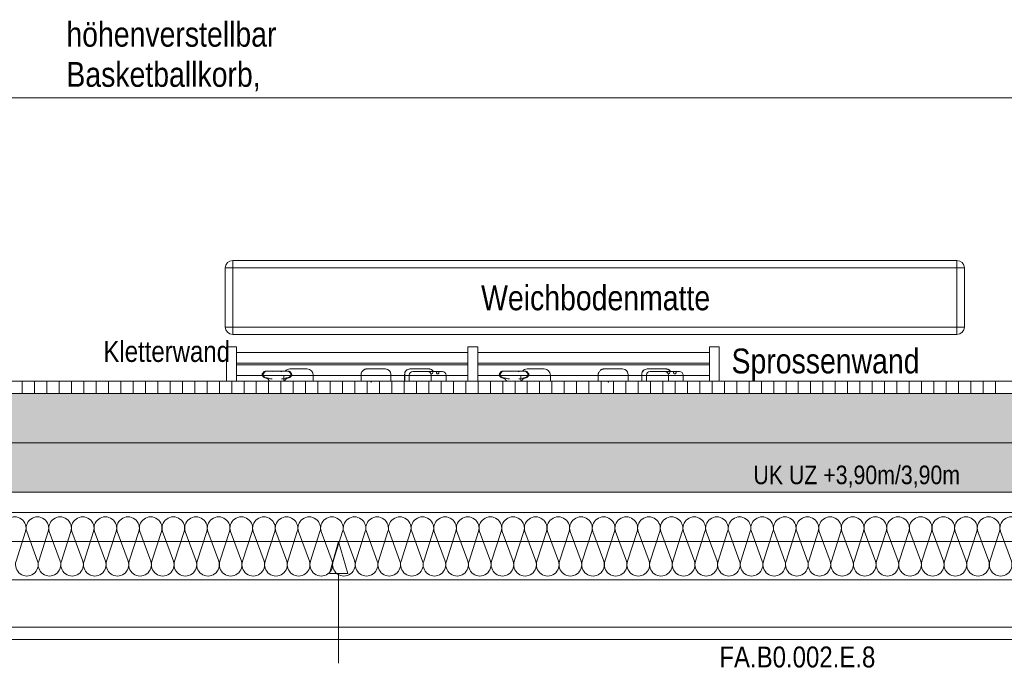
# Model space of a CAD drawing. Extents: x -720 to 300, y 62 to 1162.
# Tile 22 of 143: x -132 to -52, y 206 to 258. Entities that reach past the tile are written whole.
import ezdxf
from ezdxf.lldxf.tags import DXFTag

# ---------------------------------------------------------------- set-up
doc = ezdxf.new("R2010")
doc.units = 0
doc.layers.get('0').update_dxf_attribs({"lineweight": 13})
for name, color, linetype, lineweight, true_color in [('00_Beschriftung UZ', 3, 'Continuous', 35, 0x00ff00), ('30 -33 Aussenwände- 2 nichttragend', 7, 'Continuous', 9, 0x003dff), ('30 -33 Aussenwände- 7 Fassade_ Elemente', 7, 'Continuous', 9, 0x00aacc), ('30 -34 Innenwände- 2 nichttragend', 7, 'Continuous', 18, 0xff7fe6), ('30 -35 Decken- 1 Konstruktion-Träger- Stahlbeton', 7, 'Continuous', 13, 0x33aa00), ('60- 61 allgemeine Ausstattung- 1 Möbel', 7, 'Continuous', 9, 0x00cccc), ('70 -72 Beschriftung- 1 Beschriftung allgemein', 7, 'Continuous', 9, 0xff6633), ('70 -72 Beschriftung- 2 Beschriftung Bauteile', 7, 'Continuous', 9, 0x9999ff), ('70 -76 Bemaßung- 2 Allgemein', 9, 'Continuous', 5, 0x808080), ('iwb_Schraffur_Unterzug', 7, 'Continuous', 5, 0xffffcc)]:
    doc.layers.add(name, color=color, linetype=linetype, lineweight=lineweight, true_color=true_color)
doc.layers.add('70 -71 Achsen- 1 Gebäudeachsen', color=7, linetype='STRICHPUNKT2-A06G94018I', lineweight=18)
doc.styles.get("Standard").update_dxf_attribs({"font": 'ARIALN.TTF'})
tags = doc.linetypes.add('fein_strichliert-A06G94028I', pattern=[4, 1, -2, 1]).pattern_tags.tags
tags[8:9] = [DXFTag(74, 4), DXFTag(75, 0), DXFTag(340, '0'), DXFTag(46, 0.0), DXFTag(50, 0.0), DXFTag(44, 0.0), DXFTag(45, 0.0)]
tags[6:7] = [DXFTag(74, 4), DXFTag(75, 0), DXFTag(340, '0'), DXFTag(46, 0.0), DXFTag(50, 0.0), DXFTag(44, 0.0), DXFTag(45, 0.0)]
tags[4:5] = [DXFTag(74, 4), DXFTag(75, 0), DXFTag(340, '0'), DXFTag(46, 0.0), DXFTag(50, 0.0), DXFTag(44, 0.0), DXFTag(45, 0.0)]
tags = doc.linetypes.add('STRICHPUNKT2-A06G94018I', pattern=[12.7, 6.35, -3.175, 0, -3.175]).pattern_tags.tags
tags[10:11] = [DXFTag(74, 4), DXFTag(75, 0), DXFTag(340, '0'), DXFTag(46, 0.0), DXFTag(50, 0.0), DXFTag(44, 0.0), DXFTag(45, 0.0)]
tags[8:9] = [DXFTag(74, 4), DXFTag(75, 0), DXFTag(340, '0'), DXFTag(46, 0.0), DXFTag(50, 0.0), DXFTag(44, 0.0), DXFTag(45, 0.0)]
tags[6:7] = [DXFTag(74, 4), DXFTag(75, 0), DXFTag(340, '0'), DXFTag(46, 0.0), DXFTag(50, 0.0), DXFTag(44, 0.0), DXFTag(45, 0.0)]
tags[4:5] = [DXFTag(74, 4), DXFTag(75, 0), DXFTag(340, '0'), DXFTag(46, 0.0), DXFTag(50, 0.0), DXFTag(44, 0.0), DXFTag(45, 0.0)]

# ---------------------------------------------------------------- blocks, each defined once
blk = doc.blocks.new('Referenz-A06G94038I')
at = {"layer": '00_Beschriftung UZ', "color": 0, "lineweight": -2}
blk.add_solid([(-75.689, 221.242), (-74.357, 223.912), (-73.019, 221.243)], dxfattribs=at)
at = {"layer": '30 -33 Aussenwände- 2 nichttragend', "color": 0, "linetype": 'fein_strichliert-A06G94028I', "lineweight": -2, "ltscale": 0.13}
blk.add_line((-146.357, 215.912), (-2.357, 215.912), dxfattribs=at)
at = {"layer": '30 -33 Aussenwände- 7 Fassade_ Elemente', "color": 0, "linetype": 'Continuous', "lineweight": -2, "ltscale": 0.13}
for p, q in [((-145.857, 227.912), (-2.857, 227.912)), ((-2.857, 218.272), (-145.857, 218.272)), ((-132.441, 214.312), (-131.67, 216.712)), ((-131.58, 216.712), (-130.693, 214.312)), ((-130.603, 214.312), (-129.832, 216.712)), ((-129.742, 216.712), (-128.854, 214.312)), ((-128.764, 214.312), (-127.993, 216.712)), ((-127.903, 216.712), (-127.016, 214.312)), ((-126.926, 214.312), (-126.154, 216.712)), ((-126.064, 216.712), (-125.177, 214.312)), ((-125.087, 214.312), (-124.316, 216.712)), ((-124.226, 216.712), (-123.339, 214.312)), ((-123.249, 214.312), (-122.477, 216.712)), ((-122.387, 216.712), (-121.5, 214.312)), ((-121.41, 214.312), (-120.639, 216.712)), ((-120.549, 216.712), (-119.662, 214.312)), ((-119.572, 214.312), (-118.8, 216.712)), ((-118.71, 216.712), (-117.823, 214.312)), ((-117.733, 214.312), (-116.962, 216.712)), ((-116.872, 216.712), (-115.985, 214.312)), ((-115.895, 214.312), (-115.123, 216.712)), ((-115.033, 216.712), (-114.146, 214.312)), ((-114.056, 214.312), (-113.285, 216.712)), ((-113.195, 216.712), (-112.308, 214.312)), ((-112.218, 214.312), (-111.446, 216.712)), ((-111.356, 216.712), (-110.469, 214.312)), ((-110.379, 214.312), (-109.608, 216.712)), ((-109.518, 216.712), (-108.631, 214.312)), ((-108.541, 214.312), (-107.769, 216.712)), ((-107.679, 216.712), (-106.792, 214.312)), ((-106.702, 214.312), (-105.931, 216.712)), ((-105.841, 216.712), (-104.953, 214.312)), ((-104.863, 214.312), (-104.092, 216.712)), ((-104.002, 216.712), (-103.115, 214.312)), ((-103.025, 214.312), (-102.254, 216.712)), ((-102.164, 216.712), (-101.276, 214.312)), ((-101.186, 214.312), (-100.415, 216.712)), ((-100.325, 216.712), (-99.438, 214.312)), ((-99.348, 214.312), (-98.577, 216.712)), ((-98.487, 216.712), (-97.599, 214.312)), ((-97.509, 214.312), (-96.738, 216.712)), ((-96.648, 216.712), (-95.761, 214.312)), ((-95.671, 214.312), (-94.9, 216.712)), ((-94.81, 216.712), (-93.922, 214.312)), ((-93.832, 214.312), (-93.061, 216.712)), ((-92.971, 216.712), (-92.084, 214.312)), ((-91.994, 214.312), (-91.222, 216.712)), ((-91.132, 216.712), (-90.245, 214.312)), ((-90.155, 214.312), (-89.384, 216.712)), ((-89.294, 216.712), (-88.407, 214.312)), ((-88.317, 214.312), (-87.545, 216.712)), ((-87.455, 216.712), (-86.568, 214.312)), ((-86.478, 214.312), (-85.707, 216.712)), ((-85.617, 216.712), (-84.73, 214.312)), ((-84.64, 214.312), (-83.868, 216.712)), ((-83.778, 216.712), (-82.891, 214.312)), ((-82.801, 214.312), (-82.03, 216.712)), ((-81.94, 216.712), (-81.053, 214.312)), ((-80.963, 214.312), (-80.191, 216.712)), ((-80.101, 216.712), (-79.214, 214.312)), ((-79.124, 214.312), (-78.353, 216.712)), ((-78.263, 216.712), (-77.376, 214.312)), ((-77.286, 214.312), (-76.514, 216.712)), ((-76.424, 216.712), (-75.537, 214.312)), ((-75.447, 214.312), (-74.676, 216.712)), ((-74.586, 216.712), (-73.699, 214.312)), ((-73.609, 214.312), (-72.837, 216.712)), ((-72.747, 216.712), (-71.86, 214.312)), ((-71.77, 214.312), (-70.999, 216.712)), ((-70.909, 216.712), (-70.021, 214.312)), ((-69.931, 214.312), (-69.16, 216.712)), ((-69.07, 216.712), (-68.183, 214.312)), ((-68.093, 214.312), (-67.322, 216.712)), ((-67.232, 216.712), (-66.344, 214.312)), ((-66.254, 214.312), (-65.483, 216.712)), ((-65.393, 216.712), (-64.506, 214.312)), ((-64.416, 214.312), (-63.645, 216.712)), ((-63.555, 216.712), (-62.667, 214.312)), ((-62.577, 214.312), (-61.806, 216.712)), ((-61.716, 216.712), (-60.829, 214.312)), ((-60.739, 214.312), (-59.967, 216.712)), ((-59.877, 216.712), (-58.99, 214.312)), ((-58.9, 214.312), (-58.129, 216.712)), ((-58.039, 216.712), (-57.152, 214.312)), ((-57.062, 214.312), (-56.29, 216.712)), ((-56.2, 216.712), (-55.313, 214.312)), ((-55.223, 214.312), (-54.452, 216.712)), ((-54.362, 216.712), (-53.475, 214.312)), ((-53.385, 214.312), (-52.613, 216.712)), ((-52.523, 216.712), (-51.636, 214.312)), ((-150.357, 212.812), (2.143, 212.812)), ((-3.357, 212.812), (-145.357, 212.812)), ((-145.357, 208.972), (-3.357, 208.972)), ((0.243, 207.972), (-148.957, 207.972))]:
    blk.add_line(p, q, dxfattribs=at)
for centre, major_axis, end_param in [((-132.544, 216.994), (0.874, -0.282), 3.765224), ((-130.706, 216.994), (0.874, -0.282), 3.765224), ((-128.867, 216.994), (0.874, -0.282), 3.765224), ((-127.029, 216.994), (0.874, -0.282), 3.765224), ((-125.19, 216.994), (0.874, -0.282), 3.765224), ((-123.352, 216.994), (0.874, -0.282), 3.765224), ((-121.513, 216.994), (0.874, -0.282), 3.765224), ((-119.675, 216.994), (0.874, -0.282), 3.765224), ((-117.836, 216.994), (0.874, -0.282), 3.765224), ((-115.998, 216.994), (0.874, -0.282), 3.765224), ((-114.159, 216.994), (0.874, -0.282), 3.765224), ((-112.321, 216.994), (0.874, -0.282), 3.765224), ((-110.482, 216.994), (0.874, -0.282), 3.765224), ((-108.643, 216.994), (0.874, -0.282), 3.765224), ((-106.805, 216.994), (0.874, -0.282), 3.765224), ((-104.966, 216.994), (0.874, -0.282), 3.765224), ((-103.128, 216.994), (0.874, -0.282), 3.765224), ((-101.289, 216.994), (0.874, -0.282), 3.765224), ((-99.451, 216.994), (0.874, -0.282), 3.765224), ((-97.612, 216.994), (0.874, -0.282), 3.765224), ((-95.774, 216.994), (0.874, -0.282), 3.765224), ((-93.935, 216.994), (0.874, -0.282), 3.765224), ((-92.097, 216.994), (0.874, -0.282), 3.765224), ((-90.258, 216.994), (0.874, -0.282), 3.765224), ((-88.42, 216.994), (0.874, -0.282), 3.765224), ((-86.581, 216.994), (0.874, -0.282), 3.765224), ((-84.743, 216.994), (0.874, -0.282), 3.765224), ((-82.904, 216.994), (0.874, -0.282), 3.765224), ((-81.066, 216.994), (0.874, -0.282), 3.765224), ((-79.227, 216.994), (0.874, -0.282), 3.765224), ((-77.389, 216.994), (0.874, -0.282), 3.765224), ((-75.55, 216.994), (0.874, -0.282), 3.765224), ((-73.711, 216.994), (0.874, -0.282), 3.765224), ((-71.873, 216.994), (0.874, -0.282), 3.765224), ((-70.034, 216.994), (0.874, -0.282), 3.765224), ((-68.196, 216.994), (0.874, -0.282), 3.765224), ((-66.357, 216.994), (0.874, -0.282), 3.765224), ((-64.519, 216.994), (0.874, -0.282), 3.765224), ((-62.68, 216.994), (0.874, -0.282), 3.765224), ((-60.842, 216.994), (0.874, -0.282), 3.765224), ((-59.003, 216.994), (0.874, -0.282), 3.765224), ((-57.165, 216.994), (0.874, -0.282), 3.765224), ((-55.326, 216.994), (0.874, -0.282), 3.765224), ((-53.488, 216.994), (0.874, -0.282), 3.765224), ((-51.649, 216.994), (0.874, -0.282), 3.765224), ((-131.567, 214.031), (-0.874, 0.282), 3.764652), ((-129.729, 214.031), (-0.874, 0.282), 3.764652), ((-127.89, 214.031), (-0.874, 0.282), 3.764652), ((-126.052, 214.031), (-0.874, 0.282), 3.764652), ((-124.213, 214.031), (-0.874, 0.282), 3.764652), ((-122.374, 214.031), (-0.874, 0.282), 3.764652), ((-120.536, 214.031), (-0.874, 0.282), 3.764652), ((-118.697, 214.031), (-0.874, 0.282), 3.764652), ((-116.859, 214.031), (-0.874, 0.282), 3.764652), ((-115.02, 214.031), (-0.874, 0.282), 3.764652), ((-113.182, 214.031), (-0.874, 0.282), 3.764652), ((-111.343, 214.031), (-0.874, 0.282), 3.764652), ((-109.505, 214.031), (-0.874, 0.282), 3.764652), ((-107.666, 214.031), (-0.874, 0.282), 3.764652), ((-105.828, 214.031), (-0.874, 0.282), 3.764652), ((-103.989, 214.031), (-0.874, 0.282), 3.764652), ((-102.151, 214.031), (-0.874, 0.282), 3.764652), ((-100.312, 214.031), (-0.874, 0.282), 3.764652), ((-98.474, 214.031), (-0.874, 0.282), 3.764652), ((-96.635, 214.031), (-0.874, 0.282), 3.764652), ((-94.797, 214.031), (-0.874, 0.282), 3.764652), ((-92.958, 214.031), (-0.874, 0.282), 3.764652), ((-91.12, 214.031), (-0.874, 0.282), 3.764652), ((-89.281, 214.031), (-0.874, 0.282), 3.764652), ((-87.442, 214.031), (-0.874, 0.282), 3.764652), ((-85.604, 214.031), (-0.874, 0.282), 3.764652), ((-83.765, 214.031), (-0.874, 0.282), 3.764652), ((-81.927, 214.031), (-0.874, 0.282), 3.764652), ((-80.088, 214.031), (-0.874, 0.282), 3.764652), ((-78.25, 214.031), (-0.874, 0.282), 3.764652), ((-76.411, 214.031), (-0.874, 0.282), 3.764652), ((-74.573, 214.031), (-0.874, 0.282), 3.764652), ((-72.734, 214.031), (-0.874, 0.282), 3.764652), ((-70.896, 214.031), (-0.874, 0.282), 3.764652), ((-69.057, 214.031), (-0.874, 0.282), 3.764652), ((-67.219, 214.031), (-0.874, 0.282), 3.764652), ((-65.38, 214.031), (-0.874, 0.282), 3.764652), ((-63.542, 214.031), (-0.874, 0.282), 3.764652), ((-61.703, 214.031), (-0.874, 0.282), 3.764652), ((-59.865, 214.031), (-0.874, 0.282), 3.764652), ((-58.026, 214.031), (-0.874, 0.282), 3.764652), ((-56.187, 214.031), (-0.874, 0.282), 3.764652), ((-54.349, 214.031), (-0.874, 0.282), 3.764652), ((-52.51, 214.031), (-0.874, 0.282), 3.764652)]:
    blk.add_ellipse(centre, major_axis=major_axis, ratio=1, start_param=0, end_param=end_param, dxfattribs=at)
at = {"layer": '30 -34 Innenwände- 2 nichttragend', "color": 0, "linetype": 'Continuous', "lineweight": -2, "ltscale": 0.13}
for p, q in [((-3.356, 228.912), (-248.457, 228.912)), ((-3.356, 227.912), (-248.457, 227.912))]:
    blk.add_line(p, q, dxfattribs=at)
at = {"layer": '30 -34 Innenwände- 2 nichttragend', "color": 0, "lineweight": -2}
for p, q in [((-3.356, 228.912), (-248.457, 228.912)), ((-131.937, 228.912), (-131.937, 227.912)), ((-130.937, 228.912), (-130.937, 227.912)), ((-129.937, 228.912), (-129.937, 227.912)), ((-128.937, 228.912), (-128.937, 227.912)), ((-127.937, 228.912), (-127.937, 227.912)), ((-126.937, 228.912), (-126.937, 227.912)), ((-125.937, 228.912), (-125.937, 227.912)), ((-124.937, 228.912), (-124.937, 227.912)), ((-123.937, 228.912), (-123.937, 227.912)), ((-122.937, 228.912), (-122.937, 227.912)), ((-121.937, 228.912), (-121.937, 227.912)), ((-120.937, 228.912), (-120.937, 227.912)), ((-119.937, 228.912), (-119.937, 227.912)), ((-118.937, 228.912), (-118.937, 227.912)), ((-117.937, 228.912), (-117.937, 227.912)), ((-116.937, 228.912), (-116.937, 227.912)), ((-115.937, 228.912), (-115.937, 227.912)), ((-114.937, 228.912), (-114.937, 227.912)), ((-113.937, 228.912), (-113.937, 227.912)), ((-112.937, 228.912), (-112.937, 227.912)), ((-111.937, 228.912), (-111.937, 227.912)), ((-110.937, 228.912), (-110.937, 227.912)), ((-109.937, 228.912), (-109.937, 227.912)), ((-108.937, 228.912), (-108.937, 227.912)), ((-107.937, 228.912), (-107.937, 227.912)), ((-106.937, 228.912), (-106.937, 227.912)), ((-105.937, 228.912), (-105.937, 227.912)), ((-104.937, 228.912), (-104.937, 227.912)), ((-103.937, 228.912), (-103.937, 227.912)), ((-102.937, 228.912), (-102.937, 227.912)), ((-101.937, 228.912), (-101.937, 227.912)), ((-100.937, 228.912), (-100.937, 227.912)), ((-99.937, 228.912), (-99.937, 227.912)), ((-98.937, 228.912), (-98.937, 227.912)), ((-97.937, 228.912), (-97.937, 227.912)), ((-96.937, 228.912), (-96.937, 227.912)), ((-95.937, 228.912), (-95.937, 227.912)), ((-94.937, 228.912), (-94.937, 227.912)), ((-93.937, 228.912), (-93.937, 227.912)), ((-92.937, 228.912), (-92.937, 227.912)), ((-91.937, 228.912), (-91.937, 227.912)), ((-90.937, 228.912), (-90.937, 227.912)), ((-89.937, 228.912), (-89.937, 227.912)), ((-88.937, 228.912), (-88.937, 227.912)), ((-87.937, 228.912), (-87.937, 227.912)), ((-86.937, 228.912), (-86.937, 227.912)), ((-85.937, 228.912), (-85.937, 227.912)), ((-84.937, 228.912), (-84.937, 227.912)), ((-83.937, 228.912), (-83.937, 227.912)), ((-82.937, 228.912), (-82.937, 227.912)), ((-81.937, 228.912), (-81.937, 227.912)), ((-80.937, 228.912), (-80.937, 227.912)), ((-79.937, 228.912), (-79.937, 227.912)), ((-78.937, 228.912), (-78.937, 227.912)), ((-77.937, 228.912), (-77.937, 227.912)), ((-76.937, 228.912), (-76.937, 227.912)), ((-75.937, 228.912), (-75.937, 227.912)), ((-74.937, 228.912), (-74.937, 227.912)), ((-73.937, 228.912), (-73.937, 227.912)), ((-72.937, 228.912), (-72.937, 227.912)), ((-71.937, 228.912), (-71.937, 227.912)), ((-70.937, 228.912), (-70.937, 227.912)), ((-69.937, 228.912), (-69.937, 227.912)), ((-68.937, 228.912), (-68.937, 227.912)), ((-67.937, 228.912), (-67.937, 227.912)), ((-66.937, 228.912), (-66.937, 227.912)), ((-65.937, 228.912), (-65.937, 227.912)), ((-64.937, 228.912), (-64.937, 227.912)), ((-63.937, 228.912), (-63.937, 227.912)), ((-62.937, 228.912), (-62.937, 227.912)), ((-61.937, 228.912), (-61.937, 227.912)), ((-60.937, 228.912), (-60.937, 227.912)), ((-59.937, 228.912), (-59.937, 227.912)), ((-58.937, 228.912), (-58.937, 227.912)), ((-57.937, 228.912), (-57.937, 227.912)), ((-56.937, 228.912), (-56.937, 227.912)), ((-55.937, 228.912), (-55.937, 227.912)), ((-54.937, 228.912), (-54.937, 227.912)), ((-53.937, 228.912), (-53.937, 227.912)), ((-52.937, 228.912), (-52.937, 227.912)), ((-3.356, 227.912), (-248.457, 227.912))]:
    blk.add_line(p, q, dxfattribs=at)
at = {"layer": '30 -35 Decken- 1 Konstruktion-Träger- Stahlbeton', "color": 0, "linetype": 'fein_strichliert-A06G94028I', "lineweight": -2, "ltscale": 0.13}
for p, q in [((-2.357, 223.912), (-682.362, 223.912)), ((-2.357, 215.912), (-682.362, 215.912))]:
    blk.add_line(p, q, dxfattribs=at)
at = {"layer": '60- 61 allgemeine Ausstattung- 1 Möbel', "color": 0, "linetype": 'Continuous', "lineweight": -2, "ltscale": 0.13}
for p, q in [((-114.857, 238.712), (-56.057, 238.712)), ((-114.857, 238.112), (-114.857, 238.712)), ((-56.057, 238.712), (-56.057, 238.112)), ((-115.457, 238.112), (-115.457, 233.312)), ((-114.857, 238.112), (-115.457, 238.112)), ((-56.057, 238.112), (-114.857, 238.112)), ((-114.857, 233.312), (-114.857, 238.112)), ((-56.057, 233.312), (-56.057, 238.112)), ((-55.457, 238.112), (-56.057, 238.112)), ((-55.457, 238.112), (-55.457, 233.312)), ((-114.857, 233.312), (-115.457, 233.312)), ((-114.857, 233.312), (-56.057, 233.312)), ((-114.857, 233.312), (-114.857, 232.712)), ((-56.057, 232.712), (-114.857, 232.712)), ((-56.057, 233.312), (-56.057, 232.712)), ((-55.457, 233.312), (-56.057, 233.312)), ((-115.357, 231.712), (-114.557, 231.712)), ((-115.357, 228.912), (-115.357, 231.712)), ((-114.557, 231.712), (-114.557, 228.912)), ((-95.757, 231.237), (-114.557, 231.237)), ((-114.557, 231.237), (-114.557, 230.374)), ((-95.757, 231.712), (-94.957, 231.712)), ((-95.757, 228.912), (-95.757, 231.712)), ((-94.957, 231.712), (-94.957, 228.912)), ((-76.157, 231.237), (-94.957, 231.237)), ((-76.157, 231.712), (-75.357, 231.712)), ((-76.157, 228.912), (-76.157, 231.712)), ((-76.157, 230.374), (-76.157, 231.237)), ((-75.357, 231.712), (-75.357, 228.912)), ((-114.557, 230.374), (-95.757, 230.374)), ((-95.757, 230.25), (-114.557, 230.25)), ((-114.557, 230.25), (-114.557, 229.387)), ((-94.957, 230.374), (-76.157, 230.374)), ((-76.157, 230.25), (-94.957, 230.25)), ((-76.157, 229.387), (-76.157, 230.25)), ((-112.462, 229.472), (-112.466, 229.437)), ((-112.466, 229.437), (-112.463, 229.404)), ((-112.452, 229.508), (-112.462, 229.472)), ((-112.436, 229.543), (-112.452, 229.508)), ((-112.416, 229.578), (-112.436, 229.543)), ((-112.392, 229.61), (-112.416, 229.578)), ((-112.364, 229.641), (-112.392, 229.61)), ((-112.392, 229.431), (-112.384, 229.49)), ((-112.383, 229.376), (-112.392, 229.431)), ((-112.384, 229.49), (-112.341, 229.58)), ((-112.334, 229.668), (-112.364, 229.641)), ((-112.341, 229.58), (-112.252, 229.674)), ((-112.301, 229.692), (-112.334, 229.668)), ((-112.267, 229.711), (-112.301, 229.692)), ((-112.232, 229.725), (-112.267, 229.711)), ((-112.252, 229.674), (-112.157, 229.724)), ((-112.196, 229.734), (-112.232, 229.725)), ((-112.159, 229.739), (-112.196, 229.734)), ((-112.122, 229.741), (-112.159, 229.739)), ((-112.157, 229.724), (-112.037, 229.741)), ((-112.033, 229.741), (-112.122, 229.741)), ((-112.037, 229.741), (-111.815, 229.724)), ((-110.494, 229.741), (-112.033, 229.741)), ((-111.815, 229.724), (-111.778, 229.721)), ((-111.778, 229.721), (-111.593, 229.718)), ((-110.936, 229.718), (-110.932, 229.718)), ((-110.932, 229.718), (-110.917, 229.717)), ((-110.917, 229.717), (-110.854, 229.717)), ((-110.854, 229.717), (-110.614, 229.733)), ((-110.711, 229.412), (-110.711, 228.912)), ((-110.614, 229.733), (-110.492, 229.741)), ((-110.408, 229.741), (-110.494, 229.741)), ((-110.492, 229.741), (-110.38, 229.727)), ((-110.37, 229.739), (-110.408, 229.741)), ((-110.38, 229.727), (-110.282, 229.677)), ((-110.334, 229.734), (-110.37, 229.739)), ((-110.298, 229.725), (-110.334, 229.734)), ((-110.263, 229.711), (-110.298, 229.725)), ((-110.282, 229.677), (-110.193, 229.586)), ((-110.229, 229.692), (-110.263, 229.711)), ((-110.196, 229.668), (-110.229, 229.692)), ((-110.211, 229.912), (-108.811, 229.912)), ((-110.166, 229.641), (-110.196, 229.668)), ((-110.193, 229.586), (-110.166, 229.541)), ((-110.138, 229.61), (-110.166, 229.641)), ((-110.166, 229.541), (-110.143, 229.479)), ((-110.137, 229.435), (-110.146, 229.379)), ((-110.143, 229.479), (-110.137, 229.435)), ((-110.114, 229.578), (-110.138, 229.61)), ((-110.093, 229.543), (-110.114, 229.578)), ((-110.078, 229.508), (-110.093, 229.543)), ((-110.068, 229.472), (-110.078, 229.508)), ((-110.064, 229.437), (-110.068, 229.472)), ((-110.066, 229.404), (-110.064, 229.437)), ((-108.311, 229.412), (-108.311, 228.912)), ((-104.425, 229.522), (-104.428, 229.497)), ((-104.428, 229.497), (-104.428, 229.471)), ((-104.428, 229.472), (-104.428, 228.912)), ((-104.42, 229.548), (-104.425, 229.522)), ((-104.413, 229.573), (-104.42, 229.548)), ((-104.42, 229.472), (-104.42, 229.472)), ((-104.404, 229.598), (-104.413, 229.573)), ((-104.393, 229.623), (-104.404, 229.598)), ((-104.366, 229.673), (-104.393, 229.623)), ((-104.33, 229.721), (-104.366, 229.673)), ((-104.287, 229.769), (-104.33, 229.721)), ((-104.239, 229.813), (-104.287, 229.769)), ((-104.215, 229.832), (-104.239, 229.813)), ((-104.191, 229.848), (-104.215, 229.832)), ((-104.166, 229.863), (-104.191, 229.848)), ((-104.142, 229.876), (-104.166, 229.863)), ((-104.117, 229.887), (-104.142, 229.876)), ((-104.092, 229.896), (-104.117, 229.887)), ((-104.066, 229.903), (-104.092, 229.896)), ((-104.041, 229.908), (-104.066, 229.903)), ((-104.015, 229.911), (-104.041, 229.908)), ((-103.99, 229.912), (-104.015, 229.911)), ((-103.978, 229.912), (-103.99, 229.912)), ((-103.985, 229.912), (-102.451, 229.912)), ((-102.451, 229.912), (-102.46, 229.912)), ((-102.012, 228.912), (-102.012, 229.472)), ((-100.902, 229.472), (-100.902, 228.912)), ((-100.894, 229.472), (-100.894, 228.912)), ((-100.525, 229.412), (-100.525, 228.912)), ((-100.454, 229.912), (-98.934, 229.912)), ((-100.223, 229.712), (-99.033, 229.712)), ((-99.236, 229.712), (-97.836, 229.712)), ((-98.889, 229.911), (-98.924, 229.912)), ((-98.855, 229.906), (-98.889, 229.911)), ((-98.821, 229.898), (-98.855, 229.906)), ((-98.787, 229.888), (-98.821, 229.898)), ((-98.753, 229.874), (-98.787, 229.888)), ((-98.719, 229.857), (-98.753, 229.874)), ((-98.731, 228.912), (-98.731, 229.412)), ((-98.686, 229.838), (-98.719, 229.857)), ((-98.656, 229.817), (-98.686, 229.838)), ((-98.628, 229.795), (-98.656, 229.817)), ((-98.602, 229.771), (-98.628, 229.795)), ((-98.58, 229.745), (-98.602, 229.771)), ((-98.559, 229.717), (-98.58, 229.745)), ((-98.314, 229.612), (-98.313, 229.621)), ((-98.313, 229.603), (-98.314, 229.612)), ((-98.313, 229.621), (-98.312, 229.63)), ((-98.312, 229.595), (-98.313, 229.603)), ((-98.312, 229.63), (-98.31, 229.638)), ((-98.31, 229.586), (-98.312, 229.595)), ((-98.31, 229.638), (-98.308, 229.646)), ((-98.308, 229.578), (-98.31, 229.586)), ((-98.308, 229.646), (-98.304, 229.654)), ((-98.304, 229.57), (-98.308, 229.578)), ((-98.304, 229.654), (-98.3, 229.662)), ((-98.3, 229.562), (-98.304, 229.57)), ((-98.3, 229.662), (-98.295, 229.67)), ((-98.296, 229.555), (-98.3, 229.562)), ((-98.29, 229.548), (-98.296, 229.555)), ((-98.295, 229.67), (-98.29, 229.677)), ((-98.29, 229.677), (-98.284, 229.683)), ((-98.284, 229.541), (-98.29, 229.548)), ((-98.284, 229.683), (-98.278, 229.689)), ((-98.278, 229.536), (-98.284, 229.541)), ((-98.278, 229.689), (-98.271, 229.694)), ((-98.271, 229.53), (-98.278, 229.536)), ((-98.271, 229.694), (-98.264, 229.699)), ((-98.264, 229.526), (-98.271, 229.53)), ((-98.264, 229.699), (-98.256, 229.703)), ((-98.256, 229.521), (-98.264, 229.526)), ((-98.256, 229.703), (-98.248, 229.706)), ((-98.248, 229.518), (-98.256, 229.521)), ((-98.248, 229.706), (-98.239, 229.709)), ((-98.24, 229.515), (-98.248, 229.518)), ((-98.231, 229.514), (-98.24, 229.515)), ((-98.239, 229.709), (-98.231, 229.711)), ((-98.231, 229.711), (-98.222, 229.712)), ((-98.223, 229.512), (-98.231, 229.514)), ((-98.214, 229.512), (-98.223, 229.512)), ((-98.222, 229.712), (-98.214, 229.712)), ((-98.214, 229.712), (-98.205, 229.712)), ((-98.205, 229.512), (-98.214, 229.512)), ((-98.205, 229.712), (-98.196, 229.711)), ((-98.196, 229.514), (-98.205, 229.512)), ((-98.196, 229.711), (-98.188, 229.709)), ((-98.188, 229.515), (-98.196, 229.514)), ((-98.188, 229.709), (-98.179, 229.706)), ((-98.18, 229.518), (-98.188, 229.515)), ((-98.171, 229.521), (-98.18, 229.518)), ((-98.179, 229.706), (-98.171, 229.703)), ((-98.171, 229.703), (-98.164, 229.699)), ((-98.164, 229.525), (-98.171, 229.521)), ((-98.164, 229.699), (-98.156, 229.694)), ((-98.156, 229.53), (-98.164, 229.525)), ((-98.156, 229.694), (-98.149, 229.689)), ((-98.149, 229.535), (-98.156, 229.53)), ((-98.149, 229.689), (-98.143, 229.683)), ((-98.143, 229.541), (-98.149, 229.535)), ((-98.143, 229.683), (-98.137, 229.676)), ((-98.137, 229.548), (-98.143, 229.541)), ((-98.137, 229.676), (-98.132, 229.67)), ((-98.132, 229.555), (-98.137, 229.548)), ((-98.132, 229.67), (-98.127, 229.662)), ((-98.127, 229.562), (-98.132, 229.555)), ((-98.127, 229.662), (-98.123, 229.654)), ((-98.123, 229.57), (-98.127, 229.562)), ((-98.123, 229.654), (-98.12, 229.646)), ((-98.12, 229.578), (-98.123, 229.57)), ((-98.12, 229.646), (-98.117, 229.638)), ((-98.117, 229.586), (-98.12, 229.578)), ((-98.117, 229.638), (-98.115, 229.63)), ((-98.115, 229.595), (-98.117, 229.586)), ((-98.115, 229.63), (-98.114, 229.621)), ((-98.114, 229.603), (-98.115, 229.595)), ((-98.114, 229.621), (-98.114, 229.612)), ((-98.114, 229.612), (-98.114, 229.603)), ((-97.536, 229.412), (-97.536, 228.912)), ((-93.211, 229.472), (-93.215, 229.437)), ((-93.215, 229.437), (-93.213, 229.404)), ((-93.201, 229.508), (-93.211, 229.472)), ((-93.185, 229.543), (-93.201, 229.508)), ((-93.165, 229.578), (-93.185, 229.543)), ((-93.141, 229.61), (-93.165, 229.578)), ((-93.142, 229.431), (-93.133, 229.49)), ((-93.132, 229.376), (-93.142, 229.431)), ((-93.113, 229.641), (-93.141, 229.61)), ((-93.133, 229.49), (-93.09, 229.58)), ((-93.083, 229.668), (-93.113, 229.641)), ((-93.09, 229.58), (-93.001, 229.674)), ((-93.05, 229.692), (-93.083, 229.668)), ((-93.016, 229.711), (-93.05, 229.692)), ((-92.981, 229.725), (-93.016, 229.711)), ((-93.001, 229.674), (-92.906, 229.724)), ((-92.945, 229.734), (-92.981, 229.725)), ((-92.908, 229.739), (-92.945, 229.734)), ((-92.871, 229.741), (-92.908, 229.739)), ((-92.906, 229.724), (-92.786, 229.741)), ((-92.782, 229.741), (-92.871, 229.741)), ((-92.786, 229.741), (-92.564, 229.724)), ((-91.243, 229.741), (-92.782, 229.741)), ((-92.564, 229.724), (-92.527, 229.721)), ((-92.527, 229.721), (-92.342, 229.718)), ((-91.685, 229.718), (-91.681, 229.718)), ((-91.681, 229.718), (-91.666, 229.717)), ((-91.666, 229.717), (-91.603, 229.717)), ((-91.603, 229.717), (-91.363, 229.733)), ((-91.46, 229.412), (-91.46, 228.912)), ((-91.363, 229.733), (-91.241, 229.741)), ((-91.157, 229.741), (-91.243, 229.741)), ((-91.241, 229.741), (-91.129, 229.727)), ((-91.119, 229.739), (-91.157, 229.741)), ((-91.129, 229.727), (-91.031, 229.677)), ((-91.083, 229.734), (-91.119, 229.739)), ((-91.047, 229.725), (-91.083, 229.734)), ((-91.012, 229.711), (-91.047, 229.725)), ((-91.031, 229.677), (-90.942, 229.586)), ((-90.978, 229.692), (-91.012, 229.711)), ((-90.945, 229.668), (-90.978, 229.692)), ((-90.96, 229.912), (-89.56, 229.912)), ((-90.915, 229.641), (-90.945, 229.668)), ((-90.942, 229.586), (-90.915, 229.541)), ((-90.887, 229.61), (-90.915, 229.641)), ((-90.915, 229.541), (-90.892, 229.479)), ((-90.886, 229.435), (-90.895, 229.379)), ((-90.892, 229.479), (-90.886, 229.435)), ((-90.863, 229.578), (-90.887, 229.61)), ((-90.843, 229.543), (-90.863, 229.578)), ((-90.827, 229.508), (-90.843, 229.543)), ((-90.817, 229.472), (-90.827, 229.508)), ((-90.813, 229.437), (-90.817, 229.472)), ((-90.815, 229.404), (-90.813, 229.437)), ((-89.06, 229.412), (-89.06, 228.912)), ((-85.174, 229.522), (-85.177, 229.497)), ((-85.177, 229.497), (-85.177, 229.471)), ((-85.177, 229.472), (-85.177, 228.912)), ((-85.169, 229.548), (-85.174, 229.522)), ((-85.162, 229.573), (-85.169, 229.548)), ((-85.169, 229.472), (-85.169, 229.472)), ((-85.153, 229.598), (-85.162, 229.573)), ((-85.142, 229.623), (-85.153, 229.598)), ((-85.115, 229.673), (-85.142, 229.623)), ((-85.079, 229.721), (-85.115, 229.673)), ((-85.036, 229.769), (-85.079, 229.721)), ((-84.988, 229.813), (-85.036, 229.769)), ((-84.964, 229.832), (-84.988, 229.813)), ((-84.94, 229.848), (-84.964, 229.832)), ((-84.915, 229.863), (-84.94, 229.848)), ((-84.891, 229.876), (-84.915, 229.863)), ((-84.866, 229.887), (-84.891, 229.876)), ((-84.841, 229.896), (-84.866, 229.887)), ((-84.815, 229.903), (-84.841, 229.896)), ((-84.79, 229.908), (-84.815, 229.903)), ((-84.764, 229.911), (-84.79, 229.908)), ((-84.739, 229.912), (-84.764, 229.911)), ((-84.727, 229.912), (-84.739, 229.912)), ((-84.734, 229.912), (-83.2, 229.912)), ((-83.2, 229.912), (-83.209, 229.912)), ((-82.761, 228.912), (-82.761, 229.472)), ((-81.651, 229.472), (-81.651, 228.912)), ((-81.643, 229.472), (-81.643, 228.912)), ((-81.274, 229.412), (-81.274, 228.912)), ((-81.203, 229.912), (-79.683, 229.912)), ((-80.972, 229.712), (-79.782, 229.712)), ((-79.985, 229.712), (-78.585, 229.712)), ((-79.638, 229.911), (-79.673, 229.912)), ((-79.604, 229.906), (-79.638, 229.911)), ((-79.57, 229.898), (-79.604, 229.906)), ((-79.536, 229.888), (-79.57, 229.898)), ((-79.502, 229.874), (-79.536, 229.888)), ((-79.468, 229.857), (-79.502, 229.874)), ((-79.48, 228.912), (-79.48, 229.412)), ((-79.435, 229.838), (-79.468, 229.857)), ((-79.405, 229.817), (-79.435, 229.838)), ((-79.377, 229.795), (-79.405, 229.817)), ((-79.351, 229.771), (-79.377, 229.795)), ((-79.329, 229.745), (-79.351, 229.771)), ((-79.308, 229.717), (-79.329, 229.745)), ((-79.063, 229.612), (-79.062, 229.621)), ((-79.062, 229.603), (-79.063, 229.612)), ((-79.062, 229.621), (-79.061, 229.63)), ((-79.061, 229.595), (-79.062, 229.603)), ((-79.061, 229.63), (-79.059, 229.638)), ((-79.059, 229.586), (-79.061, 229.595)), ((-79.059, 229.638), (-79.057, 229.646)), ((-79.057, 229.578), (-79.059, 229.586)), ((-79.057, 229.646), (-79.053, 229.654)), ((-79.053, 229.57), (-79.057, 229.578)), ((-79.053, 229.654), (-79.049, 229.662)), ((-79.049, 229.562), (-79.053, 229.57)), ((-79.049, 229.662), (-79.044, 229.67)), ((-79.045, 229.555), (-79.049, 229.562)), ((-79.039, 229.548), (-79.045, 229.555)), ((-79.044, 229.67), (-79.039, 229.677)), ((-79.039, 229.677), (-79.033, 229.683)), ((-79.033, 229.541), (-79.039, 229.548)), ((-79.033, 229.683), (-79.027, 229.689)), ((-79.027, 229.536), (-79.033, 229.541)), ((-79.027, 229.689), (-79.02, 229.694)), ((-79.02, 229.53), (-79.027, 229.536)), ((-79.02, 229.694), (-79.013, 229.699)), ((-79.013, 229.526), (-79.02, 229.53)), ((-79.013, 229.699), (-79.005, 229.703)), ((-79.005, 229.521), (-79.013, 229.526)), ((-79.005, 229.703), (-78.997, 229.706)), ((-78.997, 229.518), (-79.005, 229.521)), ((-78.997, 229.706), (-78.988, 229.709)), ((-78.989, 229.515), (-78.997, 229.518)), ((-78.98, 229.514), (-78.989, 229.515)), ((-78.988, 229.709), (-78.98, 229.711)), ((-78.98, 229.711), (-78.971, 229.712)), ((-78.972, 229.512), (-78.98, 229.514)), ((-78.963, 229.512), (-78.972, 229.512)), ((-78.971, 229.712), (-78.963, 229.712)), ((-78.963, 229.712), (-78.954, 229.712)), ((-78.954, 229.512), (-78.963, 229.512)), ((-78.954, 229.712), (-78.945, 229.711)), ((-78.945, 229.514), (-78.954, 229.512)), ((-78.945, 229.711), (-78.937, 229.709)), ((-78.937, 229.515), (-78.945, 229.514)), ((-78.937, 229.709), (-78.928, 229.706)), ((-78.929, 229.518), (-78.937, 229.515)), ((-78.921, 229.521), (-78.929, 229.518)), ((-78.928, 229.706), (-78.92, 229.703)), ((-78.913, 229.525), (-78.921, 229.521)), ((-78.92, 229.703), (-78.913, 229.699)), ((-78.913, 229.699), (-78.905, 229.694)), ((-78.905, 229.53), (-78.913, 229.525)), ((-78.905, 229.694), (-78.898, 229.689)), ((-78.898, 229.535), (-78.905, 229.53)), ((-78.898, 229.689), (-78.892, 229.683)), ((-78.892, 229.541), (-78.898, 229.535)), ((-78.892, 229.683), (-78.886, 229.676)), ((-78.886, 229.548), (-78.892, 229.541)), ((-78.886, 229.676), (-78.881, 229.67)), ((-78.881, 229.555), (-78.886, 229.548)), ((-78.881, 229.67), (-78.876, 229.662)), ((-78.876, 229.562), (-78.881, 229.555)), ((-78.876, 229.662), (-78.872, 229.654)), ((-78.872, 229.57), (-78.876, 229.562)), ((-78.872, 229.654), (-78.869, 229.646)), ((-78.869, 229.578), (-78.872, 229.57)), ((-78.869, 229.646), (-78.866, 229.638)), ((-78.866, 229.586), (-78.869, 229.578)), ((-78.866, 229.638), (-78.864, 229.63)), ((-78.864, 229.595), (-78.866, 229.586)), ((-78.864, 229.63), (-78.863, 229.621)), ((-78.863, 229.603), (-78.864, 229.595)), ((-78.863, 229.621), (-78.863, 229.612)), ((-78.863, 229.612), (-78.863, 229.603)), ((-78.285, 229.412), (-78.285, 228.912)), ((-114.557, 228.912), (-115.357, 228.912)), ((-114.557, 229.387), (-95.757, 229.387)), ((-112.463, 229.404), (-112.454, 229.372)), ((-112.454, 229.372), (-112.439, 229.342)), ((-112.439, 229.342), (-112.419, 229.315)), ((-112.419, 229.315), (-112.395, 229.29)), ((-112.395, 229.29), (-112.368, 229.268)), ((-112.352, 229.322), (-112.383, 229.376)), ((-112.368, 229.268), (-112.339, 229.248)), ((-112.327, 229.293), (-112.352, 229.322)), ((-112.339, 229.248), (-112.308, 229.231)), ((-112.268, 229.249), (-112.327, 229.293)), ((-112.308, 229.231), (-112.278, 229.217)), ((-112.278, 229.217), (-112.247, 229.206)), ((-112.164, 229.204), (-112.268, 229.249)), ((-112.247, 229.206), (-112.219, 229.198)), ((-112.219, 229.198), (-112.19, 229.191)), ((-112.19, 229.191), (-112.163, 229.185)), ((-112.058, 229.181), (-112.164, 229.204)), ((-112.163, 229.185), (-112.137, 229.179)), ((-112.137, 229.179), (-112.111, 229.171)), ((-112.111, 229.171), (-112.086, 229.162)), ((-112.086, 229.162), (-112.062, 229.15)), ((-112.062, 229.15), (-112.038, 229.135)), ((-111.945, 229.157), (-112.058, 229.181)), ((-112.038, 229.135), (-112.014, 229.117)), ((-112.014, 229.117), (-111.991, 229.095)), ((-111.991, 229.095), (-111.969, 229.07)), ((-111.969, 229.07), (-111.947, 229.043)), ((-111.947, 229.043), (-111.925, 229.013)), ((-111.774, 229.121), (-111.945, 229.157)), ((-111.925, 229.013), (-111.905, 228.981)), ((-111.905, 228.981), (-111.884, 228.948)), ((-111.884, 228.948), (-111.865, 228.912)), ((-111.648, 229.122), (-111.774, 229.121)), ((-110.757, 229.121), (-110.882, 229.122)), ((-110.59, 229.155), (-110.757, 229.121)), ((-110.686, 228.912), (-110.686, 228.951)), ((-110.665, 228.912), (-110.645, 228.948)), ((-110.645, 228.948), (-110.625, 228.981)), ((-110.625, 228.981), (-110.604, 229.013)), ((-110.604, 229.013), (-110.583, 229.043)), ((-110.478, 229.18), (-110.59, 229.155)), ((-110.583, 229.043), (-110.561, 229.07)), ((-110.561, 229.07), (-110.538, 229.095)), ((-110.538, 229.095), (-110.515, 229.117)), ((-110.515, 229.117), (-110.492, 229.135)), ((-110.492, 229.135), (-110.468, 229.15)), ((-110.355, 229.207), (-110.478, 229.18)), ((-110.468, 229.15), (-110.443, 229.162)), ((-110.443, 229.162), (-110.418, 229.171)), ((-110.418, 229.171), (-110.393, 229.179)), ((-110.393, 229.179), (-110.366, 229.185)), ((-110.366, 229.185), (-110.339, 229.191)), ((-110.237, 229.266), (-110.355, 229.207)), ((-110.339, 229.191), (-110.311, 229.198)), ((-110.311, 229.198), (-110.282, 229.206)), ((-110.282, 229.206), (-110.252, 229.217)), ((-110.252, 229.217), (-110.221, 229.231)), ((-110.173, 229.327), (-110.237, 229.266)), ((-110.221, 229.231), (-110.191, 229.248)), ((-110.191, 229.248), (-110.162, 229.268)), ((-110.146, 229.379), (-110.173, 229.327)), ((-110.162, 229.268), (-110.134, 229.29)), ((-110.134, 229.29), (-110.11, 229.315)), ((-110.11, 229.315), (-110.09, 229.342)), ((-110.09, 229.342), (-110.075, 229.372)), ((-110.075, 229.372), (-110.066, 229.404)), ((-103.666, 228.912), (-103.667, 228.912)), ((-103.653, 228.91), (-103.666, 228.912)), ((-103.633, 228.897), (-103.653, 228.91)), ((-103.617, 228.875), (-103.633, 228.897)), ((-103.606, 228.845), (-103.617, 228.875)), ((-103.602, 228.812), (-103.606, 228.845)), ((-94.957, 228.912), (-95.757, 228.912)), ((-94.957, 229.387), (-76.157, 229.387)), ((-93.213, 229.404), (-93.203, 229.372)), ((-93.203, 229.372), (-93.188, 229.342)), ((-93.188, 229.342), (-93.168, 229.315)), ((-93.168, 229.315), (-93.144, 229.29)), ((-93.144, 229.29), (-93.117, 229.268)), ((-93.101, 229.322), (-93.132, 229.376)), ((-93.117, 229.268), (-93.088, 229.248)), ((-93.076, 229.293), (-93.101, 229.322)), ((-93.088, 229.248), (-93.057, 229.231)), ((-93.017, 229.249), (-93.076, 229.293)), ((-93.057, 229.231), (-93.027, 229.217)), ((-93.027, 229.217), (-92.997, 229.206)), ((-92.913, 229.204), (-93.017, 229.249)), ((-92.997, 229.206), (-92.968, 229.198)), ((-92.968, 229.198), (-92.94, 229.191)), ((-92.94, 229.191), (-92.912, 229.185)), ((-92.807, 229.181), (-92.913, 229.204)), ((-92.912, 229.185), (-92.886, 229.179)), ((-92.886, 229.179), (-92.86, 229.171)), ((-92.86, 229.171), (-92.835, 229.162)), ((-92.835, 229.162), (-92.811, 229.15)), ((-92.811, 229.15), (-92.787, 229.135)), ((-92.694, 229.157), (-92.807, 229.181)), ((-92.787, 229.135), (-92.763, 229.117)), ((-92.763, 229.117), (-92.74, 229.095)), ((-92.74, 229.095), (-92.718, 229.07)), ((-92.718, 229.07), (-92.696, 229.043)), ((-92.696, 229.043), (-92.674, 229.013)), ((-92.523, 229.121), (-92.694, 229.157)), ((-92.674, 229.013), (-92.654, 228.981)), ((-92.654, 228.981), (-92.633, 228.948)), ((-92.633, 228.948), (-92.614, 228.912)), ((-92.397, 229.122), (-92.523, 229.121)), ((-91.506, 229.121), (-91.631, 229.122)), ((-91.339, 229.155), (-91.506, 229.121)), ((-91.435, 228.912), (-91.435, 228.951)), ((-91.414, 228.912), (-91.394, 228.948)), ((-91.394, 228.948), (-91.374, 228.981)), ((-91.374, 228.981), (-91.353, 229.013)), ((-91.353, 229.013), (-91.332, 229.043)), ((-91.227, 229.18), (-91.339, 229.155)), ((-91.332, 229.043), (-91.31, 229.07)), ((-91.31, 229.07), (-91.287, 229.095)), ((-91.287, 229.095), (-91.264, 229.117)), ((-91.264, 229.117), (-91.241, 229.135)), ((-91.241, 229.135), (-91.217, 229.15)), ((-91.104, 229.207), (-91.227, 229.18)), ((-91.217, 229.15), (-91.192, 229.162)), ((-91.192, 229.162), (-91.167, 229.171)), ((-91.167, 229.171), (-91.142, 229.179)), ((-91.142, 229.179), (-91.115, 229.185)), ((-91.115, 229.185), (-91.088, 229.191)), ((-90.986, 229.266), (-91.104, 229.207)), ((-91.088, 229.191), (-91.06, 229.198)), ((-91.06, 229.198), (-91.031, 229.206)), ((-91.031, 229.206), (-91.001, 229.217)), ((-91.001, 229.217), (-90.97, 229.231)), ((-90.922, 229.327), (-90.986, 229.266)), ((-90.97, 229.231), (-90.94, 229.248)), ((-90.94, 229.248), (-90.911, 229.268)), ((-90.895, 229.379), (-90.922, 229.327)), ((-90.911, 229.268), (-90.883, 229.29)), ((-90.883, 229.29), (-90.859, 229.315)), ((-90.859, 229.315), (-90.839, 229.342)), ((-90.839, 229.342), (-90.824, 229.372)), ((-90.824, 229.372), (-90.815, 229.404)), ((-84.415, 228.912), (-84.416, 228.912)), ((-84.402, 228.91), (-84.415, 228.912)), ((-84.382, 228.897), (-84.402, 228.91)), ((-84.366, 228.875), (-84.382, 228.897)), ((-84.355, 228.845), (-84.366, 228.875)), ((-84.351, 228.812), (-84.355, 228.845)), ((-75.357, 228.912), (-76.157, 228.912))]:
    blk.add_line(p, q, dxfattribs=at)
for centre in [(-98.714, 229.612), (-79.463, 229.612)]:
    blk.add_circle(centre, 0.0999, dxfattribs=at)
for centre, major_axis, end_param in [((-114.857, 238.112), (0, 0.6), 1.570796), ((-56.057, 238.112), (0.6, 0), 1.570796), ((-114.857, 233.312), (-0.6, 0), 1.570796), ((-56.057, 233.312), (0, -0.6), 1.570796), ((-111.279, 220.071), (0.014, 9.652), 0.034053), ((-111.251, 220.071), (0.315, 9.647), 0.034053), ((-110.211, 229.412), (0, 0.5), 0.854085), ((-108.811, 229.412), (0.5, 0), 1.570796), ((-102.451, 229.472), (0.44, 0), 1.569981), ((-100.462, 229.472), (0, 0.44), 1.571372), ((-100.454, 229.472), (0, 0.44), 1.57129), ((-100.222, 229.413), (0, 0.3), 1.570581), ((-99.034, 229.413), (0.3, 0), 1.570581), ((-98.939, 229.472), (0.369, 0.24), 0.981274), ((-97.836, 229.412), (0.3, 0), 1.570796), ((-92.028, 220.071), (0.014, 9.652), 0.034053), ((-92, 220.071), (0.315, 9.647), 0.034053), ((-90.96, 229.412), (0, 0.5), 0.854085), ((-89.56, 229.412), (0.5, 0), 1.570796), ((-83.2, 229.472), (0.44, 0), 1.569981), ((-81.211, 229.472), (0, 0.44), 1.571372), ((-81.203, 229.472), (0, 0.44), 1.57129), ((-80.971, 229.413), (0, 0.3), 1.570581), ((-79.783, 229.413), (0.3, 0), 1.570581), ((-79.689, 229.472), (0.369, 0.24), 0.981274), ((-78.585, 229.412), (0.3, 0), 1.570796)]:
    blk.add_ellipse(centre, major_axis=major_axis, ratio=1, start_param=0, end_param=end_param, dxfattribs=at)
at = {"layer": '70 -71 Achsen- 1 Gebäudeachsen', "color": 0, "linetype": 'STRICHPUNKT2-A06G94018I', "lineweight": -2, "ltscale": 0.13}
blk.add_line((-682.362, 219.912), (76.456, 219.912), dxfattribs=at)
at = {"layer": '70 -72 Beschriftung- 2 Beschriftung Bauteile', "color": 0, "lineweight": -2}
for p, q in [((-106.258, 215.912), (-107.008, 213.314)), ((-105.508, 213.314), (-106.258, 215.912)), ((-107.008, 213.314), (-105.508, 213.314))]:
    blk.add_line(p, q, dxfattribs=at)
at = {"layer": '70 -72 Beschriftung- 2 Beschriftung Bauteile', "color": 0, "linetype": 'Continuous', "lineweight": -2, "ltscale": 0.13}
blk.add_line((-106.258, 213.314), (-106.258, 206.034), dxfattribs=at)
at = {"layer": '70 -76 Bemaßung- 2 Allgemein', "color": 0, "linetype": 'Continuous', "lineweight": -2, "ltscale": 0.13}
blk.add_line((-4.416, 251.912), (-682.362, 251.912), dxfattribs=at)
at = {"layer": '00_Beschriftung UZ', "color": 0, "linetype": 'ByBlock', "lineweight": -2, "ltscale": 0.13, "insert": (-72.583, 222.072), "char_height": 1.51033, "attachment_point": 1}
blk.add_mtext('{\\fArial Narrow;UK UZ +3,90m/3,90m}', dxfattribs=at)
at = {"layer": '70 -72 Beschriftung- 1 Beschriftung allgemein', "color": 0, "linetype": 'Continuous', "lineweight": -2, "ltscale": 0.13, "insert": (-75.35, 207.393), "char_height": 1.7, "attachment_point": 1}
blk.add_mtext('{\\fArial Narrow;FA.B0.002.E.8}', dxfattribs=at)
at = {"layer": '70 -72 Beschriftung- 2 Beschriftung Bauteile', "color": 0, "linetype": 'Continuous', "lineweight": -2, "ltscale": 0.13, "attachment_point": 1}
for s, insert, char_height in [('{\\fArial Narrow;höhenverstellbar}', (-128.357, 258.074), 2.01377), ('{\\fArial Narrow;Basketballkorb,}', (-128.357, 254.816), 2.01377), ('{\\fArial Narrow;Weichbodenmatte}', (-94.687, 236.689), 2.01377), ('{\\fArial Narrow;Kletterwand}', (-125.354, 232.182), 1.7), ('{\\fArial Narrow;Sprossenwand}', (-74.357, 231.564), 2.01377)]:
    blk.add_mtext(s, dxfattribs=dict(at, insert=insert, char_height=char_height))
blk = doc.blocks.new('Referenz-A06G94058I')
at = {"layer": 'iwb_Schraffur_Unterzug', "linetype": 'Continuous', "ltscale": 0.13}
for points in [[(-682.362, 227.912), (-2.356, 227.912), (-682.362, 225.659)], [(-682.362, 225.659), (-2.356, 227.912), (-2.356, 219.912)], [(-682.362, 225.659), (-2.356, 219.912), (-682.362, 222.165)], [(-682.362, 222.165), (-2.356, 219.912), (-682.362, 219.912)]]:
    blk.add_solid(points, dxfattribs=at)

msp = doc.modelspace()

# ---------------------------------------------------------------- block references
at = {"color": 8, "lineweight": 13, "ltscale": 0.13, "true_color": 0x808080}
msp.add_blockref('Referenz-A06G94038I', (0, 0), dxfattribs=at)
at = {"color": 8, "lineweight": 25, "ltscale": 0.25, "true_color": 0x808080}
msp.add_blockref('Referenz-A06G94058I', (0, 0), dxfattribs=at)

doc.saveas('drawing.dxf')
